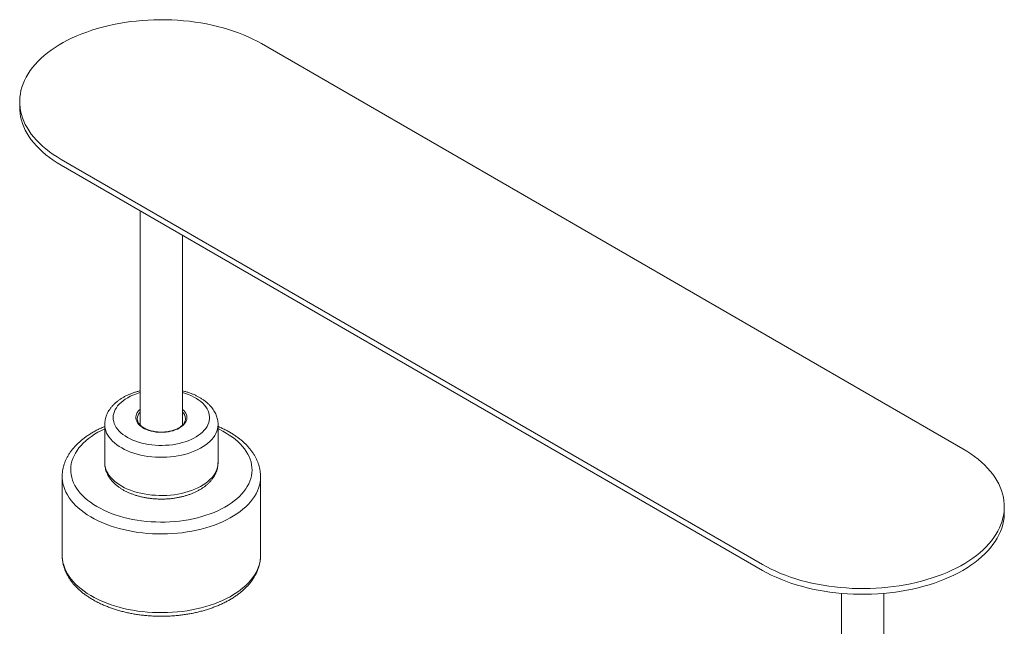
# Model space of a CAD drawing. Extents: x -935 to 1989, y -969 to 1811.
# Tile 16 of 20: x 1177 to 1288, y 783 to 851. Entities that reach past the tile are written whole.
import ezdxf

# ---------------------------------------------------------------- set-up
doc = ezdxf.new("R2010")
doc.units = 0
doc.header["$MEASUREMENT"] = 0
doc.layers.get('0').update_dxf_attribs({"lineweight": 0})

msp = doc.modelspace()

# ---------------------------------------------------------------- linework, layer by layer
at = {"color": 18, "lineweight": 9, "true_color": 0x000000}
for p, q in [((1283.7, 802.66), (1204.5, 848.38)), ((1177.19, 841.84), (1177.19, 841.19)), ((1181.87, 835.31), (1261.07, 789.59)), ((1261.07, 788.94), (1181.87, 834.66)), ((1190.79, 829.51), (1190.79, 805.35)), ((1195.59, 805.35), (1195.59, 826.74)), ((1186.79, 805.39), (1186.79, 801.08)), ((1190.47, 806.05), (1190.47, 806.02)), ((1195.91, 806.04), (1195.91, 806.05)), ((1199.59, 801.08), (1199.59, 805.39)), ((1181.99, 799.51), (1181.99, 790.63)), ((1204.39, 799.52), (1204.39, 799.51)), ((1204.39, 790.63), (1204.39, 799.51)), ((1288.38, 795.47), (1288.38, 796.13)), ((1269.98, 786.34), (1269.98, 759.63)), ((1274.78, 759.63), (1274.78, 786.34))]:
    msp.add_line(p, q, dxfattribs=at)
for points in [[(1204.5, 848.38), (1204.02, 848.64), (1203.51, 848.9), (1202.99, 849.14), (1202.45, 849.37), (1201.9, 849.59), (1201.33, 849.79), (1200.75, 849.98), (1200.15, 850.16), (1199.54, 850.32), (1198.92, 850.47), (1198.29, 850.6), (1197.65, 850.71), (1197, 850.81), (1196.35, 850.9), (1195.69, 850.97), (1195.02, 851.02), (1194.36, 851.06), (1193.69, 851.08), (1193.02, 851.08), (1192.35, 851.07), (1191.68, 851.04), (1191.01, 851), (1190.35, 850.93), (1189.7, 850.86), (1189.04, 850.77), (1188.4, 850.66), (1187.77, 850.53), (1187.14, 850.4), (1186.53, 850.24), (1185.92, 850.07), (1185.33, 849.89), (1184.75, 849.69), (1184.19, 849.48), (1183.65, 849.26), (1183.12, 849.02), (1182.6, 848.77), (1182.11, 848.51), (1181.64, 848.24), (1181.18, 847.95), (1180.75, 847.66), (1180.34, 847.35), (1179.95, 847.04), (1179.59, 846.71), (1179.25, 846.38), (1178.93, 846.04), (1178.64, 845.69), (1178.37, 845.33), (1178.13, 844.97), (1177.92, 844.61), (1177.73, 844.23), (1177.57, 843.86), (1177.44, 843.48), (1177.33, 843.1), (1177.26, 842.71), (1177.21, 842.33), (1177.19, 841.94), (1177.19, 841.55), (1177.23, 841.17), (1177.29, 840.78), (1177.38, 840.4), (1177.5, 840.02), (1177.65, 839.64), (1177.82, 839.27), (1178.02, 838.9), (1178.25, 838.53), (1178.5, 838.18), (1178.78, 837.82), (1179.08, 837.48), (1179.41, 837.14), (1179.77, 836.81), (1180.14, 836.49), (1180.54, 836.18), (1180.96, 835.88), (1181.41, 835.59), (1181.87, 835.31)], [(1181.87, 834.66), (1181.41, 834.94), (1180.96, 835.23), (1180.54, 835.53), (1180.14, 835.84), (1179.77, 836.16), (1179.41, 836.49), (1179.08, 836.83), (1178.78, 837.17), (1178.5, 837.52), (1178.25, 837.88), (1178.02, 838.24), (1177.82, 838.61), (1177.65, 838.99), (1177.5, 839.37), (1177.38, 839.75), (1177.29, 840.13), (1177.23, 840.51), (1177.19, 840.9), (1177.19, 841.19)], [(1261.07, 789.59), (1261.55, 789.33), (1262.05, 789.07), (1262.58, 788.83), (1263.11, 788.6), (1263.67, 788.38), (1264.24, 788.17), (1264.82, 787.98), (1265.42, 787.81), (1266.03, 787.65), (1266.65, 787.5), (1267.28, 787.37), (1267.92, 787.26), (1268.57, 787.16), (1269.22, 787.07), (1269.88, 787), (1270.54, 786.95), (1271.21, 786.91), (1271.88, 786.89), (1272.55, 786.89), (1273.22, 786.9), (1273.89, 786.93), (1274.55, 786.97), (1275.21, 787.03), (1275.87, 787.11), (1276.52, 787.2), (1277.17, 787.31), (1277.8, 787.43), (1278.43, 787.57), (1279.04, 787.73), (1279.65, 787.9), (1280.24, 788.08), (1280.81, 788.27), (1281.37, 788.49), (1281.92, 788.71), (1282.45, 788.95), (1282.96, 789.2), (1283.46, 789.46), (1283.93, 789.73), (1284.38, 790.02), (1284.82, 790.31), (1285.23, 790.62), (1285.61, 790.93), (1285.98, 791.26), (1286.32, 791.59), (1286.64, 791.93), (1286.93, 792.28), (1287.2, 792.64), (1287.44, 793), (1287.65, 793.36), (1287.84, 793.73), (1288, 794.11), (1288.13, 794.49), (1288.23, 794.87), (1288.31, 795.26), (1288.36, 795.64), (1288.38, 796.03), (1288.37, 796.42), (1288.34, 796.8), (1288.28, 797.19), (1288.18, 797.57), (1288.07, 797.95), (1287.92, 798.33), (1287.75, 798.7), (1287.55, 799.07), (1287.32, 799.44), (1287.07, 799.79), (1286.79, 800.15), (1286.48, 800.49), (1286.15, 800.83), (1285.8, 801.16), (1285.42, 801.48), (1285.02, 801.79), (1284.6, 802.09), (1284.16, 802.38), (1283.7, 802.66)], [(1288.38, 795.47), (1288.38, 795.28), (1288.35, 794.88), (1288.29, 794.49), (1288.21, 794.1), (1288.09, 793.72), (1287.95, 793.33), (1287.78, 792.96), (1287.58, 792.58), (1287.35, 792.21), (1287.1, 791.85), (1286.82, 791.49), (1286.51, 791.14), (1286.18, 790.8), (1285.82, 790.46), (1285.44, 790.14), (1285.04, 789.82), (1284.61, 789.52), (1284.17, 789.22), (1283.7, 788.94)], [(1283.7, 788.94), (1283.2, 788.67), (1282.7, 788.41), (1282.17, 788.16), (1281.62, 787.93), (1281.06, 787.71), (1280.48, 787.51), (1279.89, 787.31), (1279.28, 787.14), (1278.66, 786.98), (1278.03, 786.83), (1277.39, 786.7), (1276.74, 786.58), (1276.08, 786.49), (1275.42, 786.4), (1274.75, 786.34), (1274.08, 786.29), (1273.4, 786.25), (1272.72, 786.24), (1272.04, 786.24), (1271.36, 786.25), (1270.69, 786.29), (1270.01, 786.34), (1269.34, 786.4), (1268.68, 786.49), (1268.02, 786.58), (1267.37, 786.7), (1266.73, 786.83), (1266.1, 786.98), (1265.48, 787.14), (1264.88, 787.31), (1264.28, 787.51), (1263.71, 787.71), (1263.14, 787.93), (1262.6, 788.16), (1262.07, 788.41), (1261.56, 788.67), (1261.07, 788.94)]]:
    msp.add_lwpolyline(points, dxfattribs=at)
at = {"color": 252, "lineweight": 9, "true_color": 0x848484}
for points in [[(1189.98, 808.72), (1189.67, 808.58), (1189.38, 808.42), (1189.11, 808.26), (1188.86, 808.08), (1188.64, 807.9), (1188.43, 807.71), (1188.25, 807.5), (1188.1, 807.29), (1187.98, 807.08), (1187.88, 806.86), (1187.8, 806.64), (1187.76, 806.41), (1187.75, 806.19), (1187.76, 805.96), (1187.8, 805.73), (1187.87, 805.51), (1187.97, 805.29), (1188.09, 805.08), (1188.24, 804.87), (1188.42, 804.66), (1188.62, 804.47), (1188.85, 804.28), (1189.09, 804.11), (1189.36, 803.94), (1189.65, 803.79), (1189.96, 803.65), (1190.29, 803.52), (1190.62, 803.41), (1190.98, 803.31), (1191.34, 803.22), (1191.72, 803.15), (1192.1, 803.1), (1192.49, 803.06), (1192.88, 803.04), (1193.27, 803.04), (1193.66, 803.05), (1194.05, 803.08), (1194.44, 803.12), (1194.82, 803.18), (1195.19, 803.26), (1195.55, 803.35), (1195.89, 803.45), (1196.23, 803.57), (1196.54, 803.71), (1196.84, 803.85), (1197.13, 804.01), (1197.39, 804.18), (1197.62, 804.36), (1197.84, 804.55), (1198.03, 804.75), (1198.2, 804.95), (1198.34, 805.17), (1198.45, 805.38), (1198.53, 805.61), (1198.59, 805.83), (1198.62, 806.06), (1198.62, 806.28), (1198.6, 806.51), (1198.54, 806.73), (1198.46, 806.95), (1198.35, 807.17), (1198.21, 807.38), (1198.04, 807.59), (1197.85, 807.79), (1197.64, 807.98), (1197.4, 808.16), (1197.14, 808.33), (1196.87, 808.49), (1196.57, 808.64), (1196.25, 808.77), (1195.92, 808.89), (1195.59, 809)], [(1195.59, 807.1), (1195.71, 806.98), (1195.83, 806.83), (1195.93, 806.68), (1196.01, 806.52), (1196.05, 806.35), (1196.07, 806.19), (1196.05, 806.02), (1196.01, 805.86), (1195.94, 805.7), (1195.85, 805.54), (1195.72, 805.39), (1195.57, 805.25), (1195.4, 805.12), (1195.21, 804.99), (1194.99, 804.88), (1194.76, 804.79), (1194.51, 804.7), (1194.25, 804.63), (1193.98, 804.58), (1193.7, 804.54), (1193.42, 804.52), (1193.13, 804.52), (1192.84, 804.53), (1192.56, 804.55), (1192.28, 804.6), (1192.02, 804.66), (1191.76, 804.73), (1191.52, 804.82), (1191.29, 804.92), (1191.09, 805.04), (1190.9, 805.17), (1190.74, 805.3), (1190.6, 805.45), (1190.49, 805.6), (1190.4, 805.76), (1190.34, 805.92), (1190.31, 806.08), (1190.31, 806.25), (1190.34, 806.42), (1190.39, 806.58), (1190.47, 806.74), (1190.58, 806.89), (1190.72, 807.04), (1190.79, 807.1)], [(1199.59, 805.39), (1199.59, 805.37), (1199.57, 805.13), (1199.52, 804.88), (1199.45, 804.64), (1199.35, 804.4), (1199.22, 804.16), (1199.06, 803.93), (1198.88, 803.71), (1198.67, 803.49), (1198.44, 803.29), (1198.19, 803.09), (1197.91, 802.9), (1197.61, 802.72), (1197.29, 802.56), (1196.95, 802.41), (1196.6, 802.27), (1196.23, 802.14), (1195.85, 802.03), (1195.45, 801.94), (1195.05, 801.86), (1194.63, 801.79), (1194.21, 801.75), (1193.79, 801.72), (1193.36, 801.7), (1192.94, 801.7), (1192.51, 801.72), (1192.09, 801.75), (1191.67, 801.8), (1191.25, 801.87), (1190.85, 801.95), (1190.46, 802.05), (1190.08, 802.16), (1189.71, 802.29), (1189.36, 802.43), (1189.03, 802.59), (1188.71, 802.75), (1188.41, 802.93), (1188.14, 803.12), (1187.89, 803.32), (1187.66, 803.53), (1187.46, 803.75), (1187.28, 803.97), (1187.13, 804.2), (1187, 804.44), (1186.91, 804.68), (1186.84, 804.92), (1186.8, 805.17), (1186.79, 805.39)], [(1186.79, 804.91), (1186.41, 804.73), (1186.01, 804.52), (1185.64, 804.3), (1185.29, 804.06), (1184.96, 803.82), (1184.65, 803.56), (1184.37, 803.3), (1184.11, 803.03), (1183.87, 802.75), (1183.66, 802.47), (1183.48, 802.18), (1183.32, 801.88), (1183.19, 801.58), (1183.09, 801.28), (1183.01, 800.97), (1182.97, 800.66), (1182.95, 800.35), (1182.96, 800.05), (1182.99, 799.74), (1183.06, 799.43), (1183.15, 799.12), (1183.27, 798.82), (1183.42, 798.53), (1183.59, 798.23), (1183.79, 797.95), (1184.02, 797.66), (1184.27, 797.39), (1184.55, 797.13), (1184.84, 796.87), (1185.17, 796.62), (1185.51, 796.38), (1185.88, 796.16), (1186.26, 795.94), (1186.67, 795.74), (1187.09, 795.55), (1187.53, 795.37), (1187.98, 795.21), (1188.45, 795.06), (1188.93, 794.92), (1189.43, 794.8), (1189.93, 794.69), (1190.44, 794.6), (1190.96, 794.53), (1191.49, 794.47), (1192.02, 794.43), (1192.55, 794.4), (1193.09, 794.39), (1193.62, 794.39), (1194.16, 794.41), (1194.69, 794.45), (1195.22, 794.5), (1195.74, 794.57), (1196.26, 794.66), (1196.76, 794.76), (1197.26, 794.88), (1197.75, 795.01), (1198.22, 795.15), (1198.68, 795.31), (1199.13, 795.48), (1199.55, 795.67), (1199.96, 795.87), (1200.36, 796.08), (1200.73, 796.3), (1201.08, 796.53), (1201.41, 796.78), (1201.72, 797.03), (1202, 797.29), (1202.26, 797.56), (1202.5, 797.84), (1202.71, 798.13), (1202.89, 798.42), (1203.05, 798.71), (1203.18, 799.01), (1203.28, 799.32), (1203.36, 799.62), (1203.41, 799.93), (1203.43, 800.24), (1203.42, 800.55), (1203.38, 800.86), (1203.31, 801.17), (1203.22, 801.47), (1203.1, 801.77), (1202.95, 802.07), (1202.78, 802.36), (1202.58, 802.65), (1202.35, 802.93), (1202.1, 803.21), (1201.83, 803.47), (1201.53, 803.73), (1201.2, 803.97), (1200.86, 804.21), (1200.5, 804.44), (1200.11, 804.65), (1199.71, 804.86), (1199.59, 804.91)], [(1186.79, 801.08), (1186.8, 800.86), (1186.84, 800.61), (1186.91, 800.37), (1187, 800.13), (1187.13, 799.89), (1187.28, 799.66), (1187.46, 799.43), (1187.66, 799.22), (1187.89, 799.01), (1188.14, 798.81), (1188.41, 798.62), (1188.71, 798.44), (1189.03, 798.27), (1189.36, 798.12), (1189.71, 797.98), (1190.08, 797.85), (1190.46, 797.74), (1190.85, 797.64), (1191.25, 797.56), (1191.67, 797.49), (1192.09, 797.44), (1192.51, 797.41), (1192.94, 797.39), (1193.36, 797.39), (1193.79, 797.4), (1194.21, 797.44), (1194.63, 797.48), (1195.05, 797.55), (1195.45, 797.63), (1195.85, 797.72), (1196.23, 797.83), (1196.6, 797.96), (1196.95, 798.1), (1197.29, 798.25), (1197.61, 798.41), (1197.91, 798.59), (1198.19, 798.78), (1198.44, 798.97), (1198.67, 799.18), (1198.88, 799.4), (1199.06, 799.62), (1199.22, 799.85), (1199.35, 800.09), (1199.45, 800.33), (1199.52, 800.57), (1199.57, 800.81), (1199.59, 801.06), (1199.59, 801.08)], [(1204.39, 799.51), (1204.39, 799.51), (1204.37, 799.18), (1204.33, 798.86), (1204.26, 798.54), (1204.16, 798.22), (1204.03, 797.9), (1203.88, 797.59), (1203.7, 797.28), (1203.49, 796.98), (1203.25, 796.68), (1202.99, 796.39), (1202.71, 796.11), (1202.4, 795.84), (1202.07, 795.58), (1201.72, 795.33), (1201.34, 795.08), (1200.95, 794.85), (1200.53, 794.63), (1200.1, 794.43), (1199.64, 794.23), (1199.18, 794.05), (1198.69, 793.88), (1198.2, 793.73), (1197.69, 793.59), (1197.17, 793.47), (1196.63, 793.36), (1196.09, 793.27), (1195.55, 793.19), (1194.99, 793.13), (1194.44, 793.09), (1193.88, 793.06), (1193.31, 793.05), (1192.75, 793.05), (1192.19, 793.07), (1191.63, 793.11), (1191.07, 793.16), (1190.52, 793.23), (1189.98, 793.32), (1189.45, 793.42), (1188.92, 793.54), (1188.41, 793.67), (1187.9, 793.81), (1187.41, 793.97), (1186.94, 794.15), (1186.48, 794.34), (1186.04, 794.54), (1185.61, 794.75), (1185.21, 794.98), (1184.82, 795.21), (1184.46, 795.46), (1184.12, 795.72), (1183.8, 795.99), (1183.5, 796.26), (1183.23, 796.55), (1182.99, 796.84), (1182.77, 797.14), (1182.57, 797.45), (1182.41, 797.76), (1182.27, 798.07), (1182.16, 798.39), (1182.07, 798.71), (1182.02, 799.03), (1181.99, 799.36), (1181.99, 799.51)], [(1181.99, 790.63), (1181.99, 790.48), (1182.02, 790.15), (1182.07, 789.83), (1182.16, 789.51), (1182.27, 789.19), (1182.41, 788.87), (1182.57, 788.56), (1182.77, 788.26), (1182.99, 787.96), (1183.23, 787.67), (1183.5, 787.38), (1183.8, 787.1), (1184.12, 786.84), (1184.46, 786.58), (1184.82, 786.33), (1185.21, 786.09), (1185.61, 785.87), (1186.04, 785.65), (1186.48, 785.45), (1186.94, 785.26), (1187.41, 785.09), (1187.9, 784.93), (1188.41, 784.78), (1188.92, 784.65), (1189.45, 784.54), (1189.98, 784.44), (1190.52, 784.35), (1191.07, 784.28), (1191.63, 784.23), (1192.19, 784.19), (1192.75, 784.17), (1193.31, 784.17), (1193.88, 784.18), (1194.44, 784.21), (1194.99, 784.25), (1195.55, 784.31), (1196.09, 784.39), (1196.63, 784.48), (1197.17, 784.59), (1197.69, 784.71), (1198.2, 784.85), (1198.69, 785), (1199.18, 785.17), (1199.64, 785.35), (1200.1, 785.54), (1200.53, 785.75), (1200.95, 785.97), (1201.34, 786.2), (1201.72, 786.44), (1202.07, 786.69), (1202.4, 786.96), (1202.71, 787.23), (1202.99, 787.51), (1203.25, 787.8), (1203.49, 788.09), (1203.7, 788.4), (1203.88, 788.7), (1204.03, 789.02), (1204.16, 789.33), (1204.26, 789.65), (1204.33, 789.97), (1204.37, 790.3), (1204.39, 790.62), (1204.39, 790.63)]]:
    msp.add_lwpolyline(points, dxfattribs=at)
at = {"color": 18, "lineweight": 9, "true_color": 0x000000}
for points, knots in [([(1189.61, 808.82), (1189.55, 808.79), (1189.49, 808.77), (1189.43, 808.74), (1189.32, 808.69), (1189.21, 808.64), (1189.11, 808.58), (1189, 808.53), (1188.9, 808.47), (1188.8, 808.41), (1188.7, 808.35), (1188.6, 808.29), (1188.5, 808.22), (1188.41, 808.16), (1188.32, 808.09), (1188.23, 808.02), (1188.14, 807.96), (1188.06, 807.88), (1187.97, 807.81), (1187.89, 807.74), (1187.82, 807.66), (1187.74, 807.59), (1187.67, 807.51), (1187.6, 807.43), (1187.53, 807.35), (1187.47, 807.27), (1187.4, 807.19), (1187.35, 807.11), (1187.29, 807.03), (1187.24, 806.94), (1187.19, 806.86), (1187.14, 806.77), (1187.09, 806.69), (1187.05, 806.6), (1187.02, 806.51), (1186.98, 806.42), (1186.95, 806.34), (1186.92, 806.25), (1186.89, 806.16), (1186.87, 806.07), (1186.85, 805.98), (1186.83, 805.89), (1186.82, 805.81), (1186.8, 805.72), (1186.79, 805.63), (1186.79, 805.54), (1186.79, 805.49), (1186.79, 805.44), (1186.79, 805.39)], [0, 0, 0, 0, 1, 1, 1, 2, 2, 2, 3, 3, 3, 4, 4, 4, 5, 5, 5, 6, 6, 6, 7, 7, 7, 8, 8, 8, 9, 9, 9, 10, 10, 10, 11, 11, 11, 12, 12, 12, 13, 13, 13, 14, 14, 14, 15, 15, 15, 16, 16, 16, 16]), ([(1190.79, 809.2), (1190.77, 809.2), (1190.75, 809.2), (1190.73, 809.19), (1190.6, 809.16), (1190.48, 809.12), (1190.36, 809.09), (1190.24, 809.05), (1190.12, 809.01), (1190, 808.97), (1189.89, 808.93), (1189.78, 808.89), (1189.67, 808.84), (1189.65, 808.83), (1189.63, 808.83), (1189.61, 808.82)], [0, 0, 0, 0, 1, 1, 1, 2, 2, 2, 3, 3, 3, 4, 4, 4, 5, 5, 5, 5]), ([(1199.58, 805.39), (1199.58, 805.4), (1199.59, 805.41), (1199.59, 805.43), (1199.59, 805.51), (1199.58, 805.6), (1199.57, 805.69), (1199.56, 805.78), (1199.55, 805.87), (1199.53, 805.95), (1199.51, 806.04), (1199.49, 806.13), (1199.46, 806.21), (1199.44, 806.3), (1199.41, 806.38), (1199.37, 806.46), (1199.34, 806.55), (1199.3, 806.63), (1199.26, 806.71), (1199.22, 806.8), (1199.17, 806.88), (1199.12, 806.96), (1199.07, 807.04), (1199.02, 807.12), (1198.96, 807.2), (1198.9, 807.28), (1198.84, 807.35), (1198.78, 807.43), (1198.71, 807.5), (1198.64, 807.58), (1198.57, 807.65), (1198.49, 807.73), (1198.41, 807.8), (1198.33, 807.87), (1198.25, 807.94), (1198.17, 808), (1198.08, 808.07), (1197.99, 808.14), (1197.9, 808.2), (1197.81, 808.26), (1197.71, 808.33), (1197.61, 808.39), (1197.51, 808.45), (1197.41, 808.5), (1197.31, 808.56), (1197.2, 808.61), (1197.1, 808.67), (1196.99, 808.72), (1196.88, 808.77), (1196.76, 808.82), (1196.65, 808.86), (1196.54, 808.91), (1196.42, 808.95), (1196.3, 808.99), (1196.18, 809.03), (1196.06, 809.07), (1195.94, 809.11), (1195.82, 809.14), (1195.74, 809.16), (1195.66, 809.18), (1195.59, 809.2)], [0, 0, 0, 0, 1, 1, 1, 2, 2, 2, 3, 3, 3, 4, 4, 4, 5, 5, 5, 6, 6, 6, 7, 7, 7, 8, 8, 8, 9, 9, 9, 10, 10, 10, 11, 11, 11, 12, 12, 12, 13, 13, 13, 14, 14, 14, 15, 15, 15, 16, 16, 16, 17, 17, 17, 18, 18, 18, 19, 19, 19, 20, 20, 20, 20]), ([(1186.79, 805.18), (1186.72, 805.15), (1186.66, 805.12), (1186.6, 805.1), (1186.45, 805.03), (1186.31, 804.97), (1186.17, 804.9), (1186.03, 804.83), (1185.89, 804.76), (1185.76, 804.69), (1185.62, 804.62), (1185.49, 804.54), (1185.36, 804.47), (1185.23, 804.39), (1185.11, 804.31), (1184.98, 804.23), (1184.86, 804.15), (1184.74, 804.07), (1184.62, 803.98), (1184.51, 803.9), (1184.39, 803.81), (1184.28, 803.72), (1184.17, 803.64), (1184.07, 803.55), (1183.96, 803.45), (1183.86, 803.36), (1183.76, 803.27), (1183.66, 803.17), (1183.57, 803.08), (1183.48, 802.98), (1183.39, 802.88), (1183.3, 802.79), (1183.21, 802.69), (1183.13, 802.58), (1183.05, 802.48), (1182.98, 802.38), (1182.9, 802.28), (1182.83, 802.18), (1182.76, 802.07), (1182.7, 801.96), (1182.64, 801.86), (1182.58, 801.75), (1182.52, 801.65), (1182.47, 801.54), (1182.41, 801.43), (1182.37, 801.32), (1182.32, 801.21), (1182.28, 801.1), (1182.24, 800.99), (1182.2, 800.88), (1182.17, 800.77), (1182.14, 800.66), (1182.11, 800.55), (1182.08, 800.44), (1182.06, 800.33), (1182.04, 800.22), (1182.03, 800.11), (1182.01, 800), (1182, 799.89), (1181.99, 799.78), (1181.99, 799.67), (1181.99, 799.61), (1181.99, 799.56), (1181.99, 799.51)], [0, 0, 0, 0, 1, 1, 1, 2, 2, 2, 3, 3, 3, 4, 4, 4, 5, 5, 5, 6, 6, 6, 7, 7, 7, 8, 8, 8, 9, 9, 9, 10, 10, 10, 11, 11, 11, 12, 12, 12, 13, 13, 13, 14, 14, 14, 15, 15, 15, 16, 16, 16, 17, 17, 17, 18, 18, 18, 19, 19, 19, 20, 20, 20, 21, 21, 21, 21]), ([(1195.9, 806.04), (1195.9, 806.03), (1195.9, 806.01), (1195.9, 806), (1195.9, 805.96), (1195.9, 805.91), (1195.88, 805.86), (1195.87, 805.81), (1195.86, 805.77), (1195.84, 805.72), (1195.82, 805.67), (1195.8, 805.63), (1195.77, 805.58), (1195.74, 805.54), (1195.71, 805.49), (1195.67, 805.45), (1195.64, 805.4), (1195.6, 805.36), (1195.56, 805.32), (1195.52, 805.28), (1195.47, 805.24), (1195.42, 805.2), (1195.37, 805.16), (1195.32, 805.12), (1195.26, 805.08), (1195.21, 805.05), (1195.15, 805.01), (1195.09, 804.98), (1195.02, 804.94), (1194.96, 804.91), (1194.89, 804.88), (1194.82, 804.85), (1194.75, 804.82), (1194.68, 804.8), (1194.61, 804.77), (1194.53, 804.74), (1194.46, 804.72), (1194.38, 804.7), (1194.3, 804.68), (1194.22, 804.66), (1194.14, 804.64), (1194.06, 804.62), (1193.97, 804.61), (1193.89, 804.6), (1193.8, 804.58), (1193.72, 804.57), (1193.63, 804.56), (1193.55, 804.56), (1193.46, 804.55), (1193.37, 804.55), (1193.28, 804.54), (1193.2, 804.54), (1193.11, 804.54), (1193.02, 804.55), (1192.93, 804.55), (1192.85, 804.56), (1192.76, 804.56), (1192.67, 804.57), (1192.59, 804.58), (1192.5, 804.59), (1192.42, 804.61), (1192.34, 804.62), (1192.25, 804.64), (1192.17, 804.65), (1192.09, 804.67), (1192.01, 804.69), (1191.93, 804.72), (1191.86, 804.74), (1191.78, 804.76), (1191.71, 804.79), (1191.64, 804.82), (1191.56, 804.84), (1191.5, 804.87), (1191.43, 804.9), (1191.36, 804.94), (1191.3, 804.97), (1191.24, 805), (1191.18, 805.04), (1191.12, 805.08), (1191.07, 805.11), (1191.01, 805.15), (1190.96, 805.19), (1190.91, 805.23), (1190.87, 805.27), (1190.83, 805.31), (1190.78, 805.35), (1190.74, 805.39), (1190.71, 805.43), (1190.67, 805.48), (1190.64, 805.52), (1190.62, 805.56), (1190.59, 805.61), (1190.56, 805.65), (1190.54, 805.69), (1190.52, 805.74), (1190.51, 805.78), (1190.5, 805.83), (1190.48, 805.88), (1190.47, 805.92), (1190.47, 805.97), (1190.47, 805.99), (1190.47, 806.01), (1190.47, 806.03)], [0, 0, 0, 0, 1, 1, 1, 2, 2, 2, 3, 3, 3, 4, 4, 4, 5, 5, 5, 6, 6, 6, 7, 7, 7, 8, 8, 8, 9, 9, 9, 10, 10, 10, 11, 11, 11, 12, 12, 12, 13, 13, 13, 14, 14, 14, 15, 15, 15, 16, 16, 16, 17, 17, 17, 18, 18, 18, 19, 19, 19, 20, 20, 20, 21, 21, 21, 22, 22, 22, 23, 23, 23, 24, 24, 24, 25, 25, 25, 26, 26, 26, 27, 27, 27, 28, 28, 28, 29, 29, 29, 30, 30, 30, 31, 31, 31, 32, 32, 32, 33, 33, 33, 34, 34, 34, 34]), ([(1204.39, 799.53), (1204.38, 799.63), (1204.38, 799.74), (1204.37, 799.84), (1204.37, 799.95), (1204.35, 800.07), (1204.34, 800.18), (1204.32, 800.29), (1204.3, 800.39), (1204.27, 800.5), (1204.25, 800.61), (1204.22, 800.72), (1204.19, 800.83), (1204.15, 800.94), (1204.11, 801.05), (1204.07, 801.15), (1204.03, 801.26), (1203.99, 801.37), (1203.94, 801.47), (1203.89, 801.58), (1203.83, 801.68), (1203.78, 801.79), (1203.72, 801.89), (1203.65, 802), (1203.59, 802.1), (1203.52, 802.2), (1203.45, 802.3), (1203.38, 802.4), (1203.3, 802.5), (1203.23, 802.6), (1203.14, 802.7), (1203.06, 802.8), (1202.98, 802.89), (1202.89, 802.99), (1202.8, 803.09), (1202.7, 803.18), (1202.61, 803.27), (1202.51, 803.37), (1202.41, 803.46), (1202.3, 803.55), (1202.2, 803.64), (1202.09, 803.72), (1201.98, 803.81), (1201.87, 803.9), (1201.75, 803.98), (1201.63, 804.06), (1201.52, 804.15), (1201.39, 804.23), (1201.27, 804.31), (1201.14, 804.39), (1201.02, 804.46), (1200.89, 804.54), (1200.76, 804.61), (1200.62, 804.69), (1200.49, 804.76), (1200.35, 804.83), (1200.21, 804.9), (1200.07, 804.96), (1199.93, 805.03), (1199.79, 805.09), (1199.64, 805.16), (1199.62, 805.16), (1199.6, 805.17), (1199.59, 805.18)], [0, 0, 0, 0, 1, 1, 1, 2, 2, 2, 3, 3, 3, 4, 4, 4, 5, 5, 5, 6, 6, 6, 7, 7, 7, 8, 8, 8, 9, 9, 9, 10, 10, 10, 11, 11, 11, 12, 12, 12, 13, 13, 13, 14, 14, 14, 15, 15, 15, 16, 16, 16, 17, 17, 17, 18, 18, 18, 19, 19, 19, 20, 20, 20, 21, 21, 21, 21]), ([(1186.79, 801.08), (1186.79, 801.04), (1186.79, 801), (1186.79, 800.96), (1186.79, 800.87), (1186.8, 800.79), (1186.81, 800.7), (1186.82, 800.61), (1186.84, 800.52), (1186.86, 800.44), (1186.88, 800.35), (1186.91, 800.27), (1186.93, 800.18), (1186.96, 800.1), (1187, 800.01), (1187.03, 799.93), (1187.07, 799.84), (1187.11, 799.76), (1187.15, 799.68), (1187.2, 799.6), (1187.25, 799.52), (1187.3, 799.44), (1187.35, 799.36), (1187.41, 799.28), (1187.47, 799.2), (1187.53, 799.12), (1187.59, 799.05), (1187.66, 798.97), (1187.73, 798.9), (1187.8, 798.82), (1187.88, 798.75), (1187.96, 798.68), (1188.04, 798.61), (1188.12, 798.54), (1188.2, 798.47), (1188.29, 798.4), (1188.38, 798.34), (1188.47, 798.27), (1188.56, 798.21), (1188.66, 798.15), (1188.76, 798.09), (1188.86, 798.03), (1188.96, 797.97), (1189.06, 797.92), (1189.17, 797.86), (1189.27, 797.81), (1189.38, 797.76), (1189.49, 797.71), (1189.61, 797.66), (1189.72, 797.61), (1189.83, 797.57), (1189.95, 797.53), (1190.07, 797.48), (1190.19, 797.44), (1190.31, 797.4), (1190.43, 797.37), (1190.55, 797.33), (1190.68, 797.3), (1190.8, 797.27), (1190.93, 797.24), (1191.05, 797.21), (1191.18, 797.18), (1191.31, 797.15), (1191.44, 797.13), (1191.57, 797.11), (1191.7, 797.09), (1191.83, 797.07), (1191.96, 797.05), (1192.09, 797.04), (1192.22, 797.03), (1192.36, 797.01), (1192.49, 797), (1192.62, 797), (1192.76, 796.99), (1192.89, 796.99), (1193.02, 796.98), (1193.16, 796.98), (1193.29, 796.98), (1193.42, 796.98), (1193.56, 796.99), (1193.69, 796.99), (1193.82, 797), (1193.96, 797.01), (1194.09, 797.02), (1194.22, 797.03), (1194.36, 797.05), (1194.49, 797.06), (1194.62, 797.08), (1194.75, 797.1), (1194.88, 797.12), (1195.01, 797.15), (1195.14, 797.17), (1195.26, 797.2), (1195.39, 797.22), (1195.52, 797.25), (1195.64, 797.28), (1195.77, 797.32), (1195.89, 797.35), (1196.01, 797.39), (1196.13, 797.43), (1196.25, 797.46), (1196.37, 797.51), (1196.49, 797.55), (1196.6, 797.59), (1196.72, 797.64), (1196.83, 797.69), (1196.94, 797.74), (1197.05, 797.79), (1197.16, 797.84), (1197.27, 797.89), (1197.37, 797.95), (1197.47, 798.01), (1197.58, 798.07), (1197.68, 798.13), (1197.77, 798.19), (1197.87, 798.25), (1197.96, 798.32), (1198.05, 798.38), (1198.14, 798.45), (1198.23, 798.52), (1198.32, 798.59), (1198.4, 798.66), (1198.48, 798.74), (1198.56, 798.81), (1198.63, 798.89), (1198.7, 798.97), (1198.77, 799.05), (1198.84, 799.12), (1198.91, 799.2), (1198.97, 799.29), (1199.03, 799.37), (1199.08, 799.45), (1199.13, 799.54), (1199.19, 799.62), (1199.23, 799.71), (1199.28, 799.79), (1199.32, 799.88), (1199.36, 799.96), (1199.39, 800.05), (1199.42, 800.14), (1199.45, 800.23), (1199.48, 800.32), (1199.5, 800.4), (1199.52, 800.49), (1199.54, 800.58), (1199.56, 800.67), (1199.57, 800.76), (1199.58, 800.85), (1199.58, 800.93), (1199.58, 801.01), (1199.58, 801.08)], [0, 0, 0, 0, 1, 1, 1, 2, 2, 2, 3, 3, 3, 4, 4, 4, 5, 5, 5, 6, 6, 6, 7, 7, 7, 8, 8, 8, 9, 9, 9, 10, 10, 10, 11, 11, 11, 12, 12, 12, 13, 13, 13, 14, 14, 14, 15, 15, 15, 16, 16, 16, 17, 17, 17, 18, 18, 18, 19, 19, 19, 20, 20, 20, 21, 21, 21, 22, 22, 22, 23, 23, 23, 24, 24, 24, 25, 25, 25, 26, 26, 26, 27, 27, 27, 28, 28, 28, 29, 29, 29, 30, 30, 30, 31, 31, 31, 32, 32, 32, 33, 33, 33, 34, 34, 34, 35, 35, 35, 36, 36, 36, 37, 37, 37, 38, 38, 38, 39, 39, 39, 40, 40, 40, 41, 41, 41, 42, 42, 42, 43, 43, 43, 44, 44, 44, 45, 45, 45, 46, 46, 46, 47, 47, 47, 48, 48, 48, 49, 49, 49, 50, 50, 50, 50]), ([(1181.99, 790.62), (1181.99, 790.57), (1181.99, 790.51), (1181.99, 790.45), (1181.99, 790.34), (1182, 790.23), (1182.02, 790.12), (1182.03, 790.01), (1182.05, 789.9), (1182.07, 789.79), (1182.09, 789.68), (1182.11, 789.57), (1182.14, 789.46), (1182.17, 789.35), (1182.21, 789.24), (1182.24, 789.14), (1182.28, 789.03), (1182.32, 788.92), (1182.37, 788.81), (1182.42, 788.71), (1182.47, 788.6), (1182.52, 788.5), (1182.58, 788.39), (1182.63, 788.29), (1182.7, 788.19), (1182.76, 788.08), (1182.83, 787.98), (1182.9, 787.88), (1182.97, 787.78), (1183.04, 787.68), (1183.12, 787.58), (1183.2, 787.48), (1183.28, 787.38), (1183.37, 787.28), (1183.45, 787.19), (1183.54, 787.09), (1183.64, 787), (1183.73, 786.9), (1183.83, 786.81), (1183.93, 786.72), (1184.03, 786.63), (1184.14, 786.54), (1184.25, 786.45), (1184.35, 786.36), (1184.47, 786.28), (1184.58, 786.19), (1184.7, 786.11), (1184.82, 786.03), (1184.94, 785.95), (1185.06, 785.86), (1185.18, 785.79), (1185.31, 785.71), (1185.44, 785.63), (1185.57, 785.56), (1185.7, 785.48), (1185.84, 785.41), (1185.97, 785.34), (1186.11, 785.27), (1186.25, 785.2), (1186.39, 785.14), (1186.54, 785.07), (1186.68, 785.01), (1186.83, 784.95), (1186.98, 784.89), (1187.13, 784.83), (1187.28, 784.77), (1187.43, 784.72), (1187.58, 784.66), (1187.74, 784.61), (1187.9, 784.56), (1188.05, 784.51), (1188.21, 784.46), (1188.37, 784.41), (1188.53, 784.37), (1188.7, 784.32), (1188.86, 784.28), (1189.02, 784.24), (1189.19, 784.2), (1189.36, 784.16), (1189.52, 784.13), (1189.69, 784.09), (1189.86, 784.06), (1190.03, 784.03), (1190.2, 784), (1190.37, 783.97), (1190.55, 783.95), (1190.72, 783.92), (1190.89, 783.9), (1191.07, 783.88), (1191.24, 783.86), (1191.42, 783.84), (1191.59, 783.83), (1191.77, 783.81), (1191.94, 783.8), (1192.12, 783.79), (1192.29, 783.78), (1192.47, 783.77), (1192.65, 783.77), (1192.83, 783.76), (1193, 783.76), (1193.18, 783.76), (1193.36, 783.76), (1193.53, 783.76), (1193.71, 783.77), (1193.89, 783.77), (1194.06, 783.78), (1194.24, 783.79), (1194.42, 783.8), (1194.59, 783.81), (1194.77, 783.83), (1194.94, 783.84), (1195.12, 783.86), (1195.29, 783.88), (1195.47, 783.9), (1195.64, 783.92), (1195.81, 783.95), (1195.99, 783.97), (1196.16, 784), (1196.33, 784.03), (1196.5, 784.06), (1196.67, 784.09), (1196.84, 784.12), (1197, 784.16), (1197.17, 784.2), (1197.34, 784.24), (1197.5, 784.28), (1197.66, 784.32), (1197.83, 784.36), (1197.99, 784.41), (1198.15, 784.45), (1198.31, 784.5), (1198.46, 784.55), (1198.62, 784.6), (1198.78, 784.66), (1198.93, 784.71), (1199.08, 784.77), (1199.23, 784.82), (1199.38, 784.88), (1199.53, 784.94), (1199.68, 785.01), (1199.82, 785.07), (1199.97, 785.13), (1200.11, 785.2), (1200.25, 785.27), (1200.39, 785.34), (1200.52, 785.41), (1200.66, 785.48), (1200.79, 785.55), (1200.92, 785.63), (1201.05, 785.7), (1201.18, 785.78), (1201.31, 785.86), (1201.43, 785.94), (1201.55, 786.02), (1201.67, 786.11), (1201.79, 786.19), (1201.9, 786.28), (1202.02, 786.36), (1202.13, 786.45), (1202.23, 786.54), (1202.34, 786.63), (1202.44, 786.72), (1202.54, 786.81), (1202.64, 786.91), (1202.74, 787), (1202.83, 787.1), (1202.93, 787.2), (1203.02, 787.29), (1203.1, 787.39), (1203.19, 787.49), (1203.27, 787.59), (1203.34, 787.7), (1203.42, 787.8), (1203.49, 787.9), (1203.56, 788.01), (1203.63, 788.11), (1203.69, 788.21), (1203.75, 788.32), (1203.81, 788.43), (1203.87, 788.53), (1203.92, 788.64), (1203.97, 788.75), (1204.02, 788.86), (1204.06, 788.97), (1204.11, 789.08), (1204.15, 789.19), (1204.18, 789.3), (1204.21, 789.41), (1204.24, 789.52), (1204.27, 789.63), (1204.3, 789.74), (1204.32, 789.85), (1204.33, 789.96), (1204.35, 790.07), (1204.36, 790.18), (1204.37, 790.3), (1204.38, 790.41), (1204.39, 790.52), (1204.39, 790.63), (1204.39, 790.63), (1204.39, 790.63), (1204.39, 790.63)], [0, 0, 0, 0, 1, 1, 1, 2, 2, 2, 3, 3, 3, 4, 4, 4, 5, 5, 5, 6, 6, 6, 7, 7, 7, 8, 8, 8, 9, 9, 9, 10, 10, 10, 11, 11, 11, 12, 12, 12, 13, 13, 13, 14, 14, 14, 15, 15, 15, 16, 16, 16, 17, 17, 17, 18, 18, 18, 19, 19, 19, 20, 20, 20, 21, 21, 21, 22, 22, 22, 23, 23, 23, 24, 24, 24, 25, 25, 25, 26, 26, 26, 27, 27, 27, 28, 28, 28, 29, 29, 29, 30, 30, 30, 31, 31, 31, 32, 32, 32, 33, 33, 33, 34, 34, 34, 35, 35, 35, 36, 36, 36, 37, 37, 37, 38, 38, 38, 39, 39, 39, 40, 40, 40, 41, 41, 41, 42, 42, 42, 43, 43, 43, 44, 44, 44, 45, 45, 45, 46, 46, 46, 47, 47, 47, 48, 48, 48, 49, 49, 49, 50, 50, 50, 51, 51, 51, 52, 52, 52, 53, 53, 53, 54, 54, 54, 55, 55, 55, 56, 56, 56, 57, 57, 57, 58, 58, 58, 59, 59, 59, 60, 60, 60, 61, 61, 61, 62, 62, 62, 63, 63, 63, 64, 64, 64, 65, 65, 65, 66, 66, 66, 67, 67, 67, 67])]:
    msp.add_open_spline(points, degree=3, knots=knots, dxfattribs=at)
at = {"color": 252, "lineweight": 9, "true_color": 0x848484}
for points in [[(1190.79, 809), (1190.51, 808.92), (1190.25, 808.83), (1189.98, 808.72)], [(1190.79, 806.79), (1190.59, 806.59), (1190.47, 806.32), (1190.47, 806.05)], [(1195.91, 806.05), (1195.9, 806.32), (1195.78, 806.59), (1195.59, 806.79)]]:
    msp.add_open_spline(points, degree=3, dxfattribs=at)

doc.saveas('drawing.dxf')
